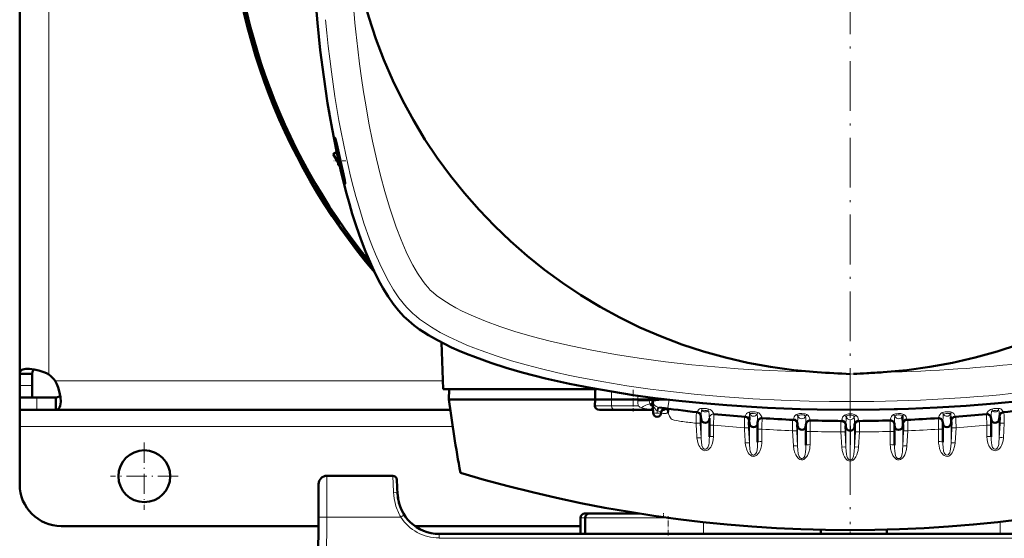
# Model space of a CAD drawing. Extents: x -2073 to 2460, y -1789 to 708.
# Tile 23 of 93: x -553 to -316, y -1453 to -1328. Entities that reach past the tile are written whole.
import ezdxf

# ---------------------------------------------------------------- set-up
doc = ezdxf.new("R2010")
doc.units = 0
doc.linetypes.add('DASHDOT', pattern=[18.5, 12, -3, 0.5, -3])

msp = doc.modelspace()

# ---------------------------------------------------------------- linework, layer by layer
at = {"color": 7, "linetype": 'DASHDOT', "lineweight": 18}
msp.add_line((-353.44, -1134.46), (-353.44, -1449.55), dxfattribs=at)
at = {"color": 7, "lineweight": 50}
for p, q in [((-553.43, -1413.33), (-553.43, -1292)), ((-477.92, -1360.41), (-477.11, -1359.89)), ((-477.1, -1359.93), (-477.92, -1360.41)), ((-476.77, -1362.39), (-477.92, -1360.41)), ((-476.77, -1363), (-476.77, -1361.43)), ((-476.42, -1363.02), (-476.77, -1363)), ((-451.84, -1405.76), (-451.44, -1417.01)), ((-553.43, -1413.33), (-550.43, -1413.33)), ((-553.43, -1416.14), (-553.43, -1413.33)), ((-550.43, -1416.14), (-550.43, -1413.33)), ((-553.43, -1419), (-553.43, -1416.14)), ((-550.43, -1419), (-550.43, -1416.14)), ((-414.42, -1417.01), (-451.44, -1417.01)), ((-450.09, -1419.5), (-450.03, -1417.01)), ((-414.87, -1419.5), (-414.83, -1417.01)), ((-553.43, -1419), (-550.43, -1419)), ((-549.32, -1419), (-553.43, -1419)), ((-553.43, -1422), (-553.43, -1419)), ((-544.76, -1419), (-549.32, -1419)), ((-544.76, -1422), (-544.76, -1419)), ((-414.87, -1419.5), (-450.09, -1419.5)), ((-414.87, -1419.5), (-414.93, -1421.03)), ((-410.94, -1419.5), (-414.87, -1419.5)), ((-404.61, -1419.5), (-410.94, -1419.5)), ((-401.03, -1419.07), (-401.04, -1419.5)), ((-401.04, -1419.5), (-400.2, -1419.5)), ((-401.03, -1419.93), (-401.04, -1419.5)), ((-400.93, -1422.69), (-401.03, -1419.93)), ((-401.03, -1419.94), (-401.02, -1420)), ((-400.2, -1419.5), (-397.57, -1419.5)), ((-553.43, -1422), (-553.43, -1426)), ((-549.32, -1422), (-553.43, -1422)), ((-544.76, -1422), (-549.32, -1422)), ((-449.76, -1422), (-544.76, -1422)), ((-413.84, -1422), (-410.04, -1422)), ((-401.45, -1422), (-410.04, -1422)), ((-401.45, -1422), (-400.96, -1422)), ((-398.93, -1422.69), (-398.93, -1422.6)), ((-398.71, -1422), (-398.16, -1422)), ((-397.7, -1421.95), (-397.23, -1421.88)), ((-389.35, -1424.2), (-389.4, -1423.52)), ((-387.35, -1424.03), (-387.35, -1424.13)), ((-387.35, -1424.13), (-387.35, -1428.54)), ((-377.73, -1425.24), (-377.77, -1424.64)), ((-329.16, -1425.24), (-329.12, -1424.64)), ((-319.53, -1424.03), (-319.53, -1424.13)), ((-319.53, -1424.13), (-319.53, -1428.54)), ((-317.54, -1424.2), (-317.49, -1423.52)), ((-553.43, -1426), (-553.43, -1440)), ((-375.73, -1424.99), (-375.73, -1425.17)), ((-375.73, -1425.17), (-375.73, -1429.77)), ((-366.1, -1425.87), (-366.14, -1425.34)), ((-364.1, -1425.49), (-364.1, -1425.8)), ((-364.1, -1425.8), (-364.1, -1430.51)), ((-354.48, -1426.07), (-354.51, -1425.63)), ((-352.41, -1426.07), (-352.38, -1425.63)), ((-342.78, -1425.49), (-342.78, -1425.8)), ((-342.78, -1425.8), (-342.78, -1430.51)), ((-340.79, -1425.87), (-340.75, -1425.34)), ((-331.16, -1424.99), (-331.16, -1425.17)), ((-331.16, -1425.17), (-331.16, -1429.77)), ((-463.6, -1437.89), (-479.46, -1437.89)), ((-462.42, -1442.42), (-462.6, -1438.84)), ((-481.46, -1439.88), (-481.51, -1447.84)), ((-481.93, -1529.89), (-481.51, -1447.84)), ((-418.39, -1451.89), (-418.39, -1448)), ((-415.61, -1447), (-417.39, -1447)), ((-417.24, -1451.89), (-417.24, -1448)), ((-404.28, -1447), (-416.24, -1447)), ((-481.52, -1450), (-543.43, -1450)), ((-418.39, -1450), (-458.28, -1450)), ((-360.48, -1451.89), (-360.48, -1450.93)), ((-344.59, -1451.89), (-344.59, -1450.88)), ((-254.45, -1451.89), (-452.43, -1451.89))]:
    msp.add_line(p, q, dxfattribs=at)
at = {"color": 7, "lineweight": 18}
for p, q in [((-546.43, -1413.47), (-546.43, -1292)), ((-475.14, -1367.22), (-475.14, -1366.73)), ((-451.51, -1415), (-544.9, -1415)), ((-352.65, -1413.34), (-353.44, -1413.37)), ((-553.43, -1416.14), (-550.43, -1416.14)), ((-410.9, -1417.62), (-410.94, -1419.5)), ((-549.32, -1422), (-549.32, -1419)), ((-410.9, -1421.03), (-410.94, -1419.5)), ((-404.61, -1419.5), (-404.59, -1418.59)), ((-404.6, -1419.85), (-404.61, -1419.5)), ((-404.6, -1419.96), (-404.6, -1419.85)), ((-353.5, -1420.01), (-353.38, -1420.01)), ((-414.93, -1421.03), (-410.9, -1421.03)), ((-404.49, -1421.03), (-410.9, -1421.03)), ((-401.56, -1420.57), (-401.61, -1420.57)), ((-401.56, -1420.57), (-401.45, -1420.52)), ((-400.99, -1421.86), (-401.46, -1421.84)), ((-400.96, -1421.84), (-400.99, -1421.86)), ((-400.96, -1421.86), (-400.99, -1421.86)), ((-399.93, -1422.77), (-399.95, -1422.2)), ((-399.91, -1422.21), (-399.95, -1422.2)), ((-399.93, -1422.77), (-399.91, -1422.21)), ((-399.66, -1421.36), (-399.69, -1421.36)), ((-397.7, -1421.95), (-398.63, -1421.93)), ((-394.16, -1424.78), (-393.77, -1424.83)), ((-389.56, -1423.5), (-389.4, -1423.52)), ((-389.4, -1423.52), (-389.38, -1423.52)), ((-389.35, -1424.2), (-389.35, -1423.36)), ((-389.35, -1424.2), (-389.35, -1428.76)), ((-387.35, -1424.03), (-387.35, -1424)), ((-377.93, -1424.63), (-377.77, -1424.64)), ((-377.77, -1424.64), (-377.76, -1424.64)), ((-377.73, -1425.24), (-377.73, -1424.4)), ((-374.66, -1424), (-374.66, -1424.01)), ((-363.08, -1424.51), (-363.07, -1424.56)), ((-343.81, -1424.51), (-343.81, -1424.56)), ((-332.22, -1424), (-332.22, -1424.01)), ((-329.16, -1425.24), (-329.16, -1424.4)), ((-329.12, -1424.64), (-329.13, -1424.64)), ((-328.96, -1424.63), (-329.12, -1424.64)), ((-319.53, -1424.03), (-319.53, -1424)), ((-317.54, -1424.2), (-317.54, -1423.36)), ((-317.54, -1424.2), (-317.54, -1428.76)), ((-317.49, -1423.52), (-317.5, -1423.52)), ((-317.33, -1423.5), (-317.49, -1423.52)), ((-449.18, -1426), (-553.43, -1426)), ((-389.56, -1425.27), (-389.35, -1428.76)), ((-386.35, -1425.67), (-386.35, -1428.42)), ((-377.94, -1426.39), (-377.73, -1430.01)), ((-377.73, -1425.24), (-377.73, -1430.01)), ((-374.73, -1426.64), (-374.73, -1429.65)), ((-367.31, -1427.04), (-367.09, -1430.71)), ((-366.32, -1427.1), (-366.1, -1430.76)), ((-366.31, -1425.34), (-366.14, -1425.34)), ((-366.14, -1425.34), (-366.13, -1425.35)), ((-366.1, -1425.87), (-366.1, -1425.05)), ((-366.1, -1425.87), (-366.1, -1430.76)), ((-363.1, -1427.2), (-363.1, -1430.39)), ((-355.68, -1427.33), (-355.47, -1430.96)), ((-354.68, -1425.63), (-354.52, -1425.63)), ((-354.51, -1425.63), (-354.5, -1425.63)), ((-354.48, -1426.07), (-354.48, -1425.31)), ((-354.48, -1426.07), (-354.48, -1431.01)), ((-353.47, -1434.06), (-353.47, -1427.01)), ((-353.42, -1434.06), (-353.41, -1427.01)), ((-352.41, -1426.07), (-352.41, -1425.31)), ((-352.41, -1426.07), (-352.41, -1431.01)), ((-352.37, -1425.63), (-352.38, -1425.63)), ((-352.38, -1425.63), (-352.38, -1425.63)), ((-352.21, -1425.63), (-352.37, -1425.63)), ((-351.2, -1427.33), (-351.42, -1430.96)), ((-343.78, -1430.39), (-343.78, -1427.2)), ((-340.79, -1425.87), (-340.79, -1425.05)), ((-340.79, -1425.87), (-340.79, -1430.76)), ((-340.57, -1427.1), (-340.79, -1430.76)), ((-340.58, -1425.34), (-340.75, -1425.34)), ((-340.75, -1425.34), (-340.75, -1425.35)), ((-339.58, -1427.04), (-339.79, -1430.71)), ((-332.16, -1429.65), (-332.16, -1426.64)), ((-329.16, -1425.24), (-329.16, -1430.01)), ((-328.95, -1426.39), (-329.16, -1430.01)), ((-327.95, -1426.34), (-328.17, -1429.96)), ((-320.53, -1428.42), (-320.53, -1425.67)), ((-317.33, -1425.27), (-317.54, -1428.76)), ((-316.33, -1425.22), (-316.54, -1428.71)), ((-390.34, -1428.76), (-390.34, -1428.71)), ((-354.69, -1427.38), (-354.48, -1431.01)), ((-352.2, -1427.38), (-352.41, -1431.01)), ((-316.55, -1428.76), (-316.54, -1428.71)), ((-353.47, -1434.06), (-353.42, -1434.06)), ((-479.46, -1437.89), (-479.51, -1447.84)), ((-463.6, -1437.89), (-463.41, -1441.86)), ((-479.51, -1447.84), (-479.93, -1529.89)), ((-461.68, -1447.84), (-479.51, -1447.84)), ((-461.09, -1447.46), (-461.68, -1447.84)), ((-460.84, -1447.3), (-461.09, -1447.46)), ((-418.39, -1448), (-417.24, -1448)), ((-417.24, -1448), (-397.5, -1448)), ((-388.79, -1451.89), (-388.79, -1449.08)), ((-317.31, -1451.89), (-317.31, -1448.99)), ((-452.43, -1452.89), (-452.43, -1451.89)), ((-254.45, -1452.89), (-452.43, -1452.89))]:
    msp.add_line(p, q, dxfattribs=at)
at = {"color": 7, "linetype": 'DASHDOT', "lineweight": 18, "ltscale": 0.071329}
msp.add_line((-474.9, -1362), (-477.75, -1362), dxfattribs=at)
at = {"color": 7, "linetype": 'DASHDOT', "lineweight": 18, "ltscale": 0.131494}
msp.add_line((-405.74, -1417.18), (-405.74, -1422.44), dxfattribs=at)
at = {"color": 7, "linetype": 'DASHDOT', "lineweight": 18, "ltscale": 0.40625}
for p, q in [((-523.43, -1429.88), (-523.43, -1446.13)), ((-515.31, -1438), (-531.56, -1438))]:
    msp.add_line(p, q, dxfattribs=at)
at = {"color": 7, "linetype": 'DASHDOT', "lineweight": 18, "ltscale": 0.030017}
msp.add_line((-398.39, -1446.9), (-398.39, -1448.1), dxfattribs=at)
at = {"color": 7, "linetype": 'DASHDOT', "lineweight": 18, "ltscale": 0.116635}
msp.add_line((-397.24, -1452.28), (-397.24, -1447.62), dxfattribs=at)
at = {"color": 7, "linetype": 'DASHDOT', "lineweight": 18, "ltscale": 0.028906}
msp.add_line((-353.43, -1451.99), (-353.43, -1450.83), dxfattribs=at)
at = {"color": 7, "lineweight": 50}
for points in [[(-460.92, -1399.48), (-461.58, -1398.8), (-462.23, -1398.07), (-463.49, -1396.47), (-464.71, -1394.7), (-465.89, -1392.78), (-466.64, -1391.46), (-467.36, -1390.09), (-468.11, -1388.57), (-468.83, -1387), (-470.18, -1383.81), (-471.29, -1380.9), (-472.34, -1377.87), (-473.34, -1374.74), (-474.05, -1372.33), (-474.73, -1369.87), (-475.38, -1367.37), (-476, -1364.83), (-477.16, -1359.63), (-478.21, -1354.31), (-478.76, -1351.21), (-479.28, -1348.08), (-480.22, -1341.73), (-481.04, -1335.29), (-481.73, -1328.77), (-482.3, -1322.18)], [(-477.49, -1356.44), (-477.49, -1356.44), (-477.49, -1356.44), (-477.49, -1356.45), (-477.49, -1356.46), (-477.5, -1356.51), (-477.43, -1357.04), (-477.15, -1358.73), (-476.47, -1362)], [(-476.18, -1362), (-476.9, -1358.74), (-477.3, -1357.05), (-477.45, -1356.51), (-477.48, -1356.45), (-477.48, -1356.44), (-477.49, -1356.44)], [(-476.47, -1362), (-475.7, -1365.23), (-475.37, -1366.44), (-475.14, -1367.22)], [(-475.14, -1366.73), (-475.47, -1365.21), (-476.18, -1362)], [(-475.03, -1367.47), (-475.03, -1367.47), (-475.02, -1367.47), (-475.02, -1367.44), (-475.05, -1367.21), (-475.14, -1366.73)], [(-475.14, -1367.22), (-475.05, -1367.45), (-475.04, -1367.47), (-475.03, -1367.47), (-475.03, -1367.47), (-475.03, -1367.47)], [(-445.82, -1408.51), (-447.61, -1407.76), (-449.43, -1406.94), (-451.13, -1406.12), (-452.84, -1405.23), (-455.01, -1403.99), (-456.08, -1403.32), (-457.12, -1402.62), (-458.46, -1401.64), (-459.73, -1400.59), (-460.92, -1399.48)], [(-421.01, -1415.73), (-423.91, -1415.1), (-426.82, -1414.43), (-429.65, -1413.73), (-432.47, -1412.97), (-436.27, -1411.87), (-440.02, -1410.66), (-443.7, -1409.34), (-445.82, -1408.51)], [(-551.48, -1412.13), (-551.95, -1412.15), (-552.38, -1412.21), (-552.65, -1412.28), (-552.88, -1412.38), (-553.11, -1412.53), (-553.27, -1412.72), (-553.4, -1413), (-553.43, -1413.33)], [(-546.43, -1413.47), (-547.01, -1413.19), (-547.6, -1412.94), (-548.79, -1412.54), (-549.97, -1412.27), (-551.07, -1412.14), (-551.48, -1412.13)], [(-549.96, -1412.27), (-550.23, -1412.51), (-550.39, -1412.87), (-550.43, -1413.33)], [(-543.56, -1420.05), (-543.63, -1418.98), (-543.85, -1417.81), (-544.21, -1416.6), (-544.52, -1415.79), (-544.9, -1415)], [(-353.44, -1422), (-361.43, -1421.93), (-365.44, -1421.83), (-369.44, -1421.69), (-373.36, -1421.51), (-377.25, -1421.3), (-383.12, -1420.9), (-388.94, -1420.41), (-394.7, -1419.83), (-400.4, -1419.16), (-405.68, -1418.43), (-410.88, -1417.62), (-416, -1416.73), (-421.01, -1415.73)], [(-285.87, -1415.73), (-288.98, -1416.36), (-292.12, -1416.95), (-295.36, -1417.52), (-298.63, -1418.05), (-305.21, -1418.99), (-311.9, -1419.8), (-318.69, -1420.48), (-325.55, -1421.03), (-332.47, -1421.46), (-339.43, -1421.76), (-346.42, -1421.94), (-353.44, -1422)], [(-544.76, -1419), (-544.3, -1418.96), (-543.94, -1418.8), (-543.7, -1418.53)], [(-544.76, -1422), (-544.37, -1421.95), (-544.06, -1421.77), (-543.83, -1421.47), (-543.66, -1421.05), (-543.58, -1420.58), (-543.56, -1420.05)], [(-401.04, -1419.5), (-401.05, -1419.5), (-401.47, -1419.5), (-404.61, -1419.5)], [(-397.23, -1421.88), (-397.24, -1421.99), (-397.27, -1422.25), (-397.33, -1422.75)], [(-396.7, -1421.79), (-396.74, -1421.79), (-397.1, -1421.84), (-397.23, -1421.88)], [(-340.79, -1425.05), (-340.82, -1423.97), (-340.83, -1423.63), (-340.84, -1423.5)]]:
    msp.add_lwpolyline(points, dxfattribs=at)
at = {"color": 7, "lineweight": 18}
for points in [[(-472, -1335.12), (-471.57, -1338.63), (-471.09, -1342.11), (-470.61, -1345.33), (-470.1, -1348.54), (-469.32, -1352.92), (-468.47, -1357.25), (-467.54, -1361.51), (-466.58, -1365.49), (-465.54, -1369.38), (-464.41, -1373.16), (-463.62, -1375.6), (-462.79, -1377.97), (-461.6, -1381.05), (-460.34, -1383.96), (-459.56, -1385.59), (-458.75, -1387.14), (-457.62, -1389.1), (-456.47, -1390.83), (-455.78, -1391.75), (-455.11, -1392.55), (-454.56, -1393.13)], [(-471.79, -1372.96), (-470.53, -1376.99), (-469.19, -1380.84), (-468.48, -1382.69), (-467.75, -1384.49), (-466.74, -1386.79), (-465.69, -1388.97), (-464.6, -1391.02), (-463.38, -1393.09), (-462.12, -1394.97), (-461.45, -1395.86), (-460.77, -1396.7), (-460.14, -1397.41), (-459.51, -1398.07)], [(-454.56, -1393.13), (-453.89, -1393.76), (-453.08, -1394.43), (-451.55, -1395.53), (-449.77, -1396.64), (-448.37, -1397.43), (-446.87, -1398.19), (-444.15, -1399.45), (-441.25, -1400.65), (-437.81, -1401.91), (-434.23, -1403.09), (-430.02, -1404.32), (-425.68, -1405.45), (-420.72, -1406.6), (-415.66, -1407.64), (-409.99, -1408.65), (-404.24, -1409.55), (-397.94, -1410.4), (-391.59, -1411.12), (-387.92, -1411.47), (-384.23, -1411.79), (-380.4, -1412.08), (-376.56, -1412.33), (-368.99, -1412.71), (-361.39, -1412.93)], [(-459.51, -1398.07), (-458.78, -1398.77), (-457.99, -1399.45), (-457.13, -1400.14), (-456.21, -1400.82), (-454.26, -1402.11), (-452.15, -1403.34), (-450.11, -1404.4), (-447.98, -1405.41), (-445.76, -1406.38), (-444.05, -1407.07), (-442.3, -1407.74), (-438.7, -1409), (-434.99, -1410.17), (-431.44, -1411.19), (-427.81, -1412.13), (-424.13, -1413.01), (-421.33, -1413.63), (-418.51, -1414.21), (-412.79, -1415.28), (-407.25, -1416.18), (-401.65, -1416.98), (-396.01, -1417.67), (-390.32, -1418.27), (-383.61, -1418.86), (-376.87, -1419.32), (-370.1, -1419.66), (-363.31, -1419.89), (-358.41, -1419.98), (-353.5, -1420.01)], [(-401.61, -1420.57), (-401.69, -1420.45), (-401.79, -1420.15), (-401.83, -1419.79)], [(-401.03, -1419.83), (-401.03, -1419.83), (-401.03, -1419.82), (-401.04, -1419.82), (-401.05, -1419.82), (-401.15, -1419.8), (-401.83, -1419.79)], [(-401.03, -1419.96), (-401.06, -1420.15), (-401.18, -1420.32), (-401.45, -1420.52)], [(-401.03, -1419.93), (-401.03, -1419.94), (-401.02, -1419.94), (-401.01, -1419.94), (-400.98, -1419.94), (-400.63, -1419.9), (-400.23, -1419.83)], [(-400.23, -1419.83), (-398.78, -1419.66), (-397.94, -1419.58), (-397.24, -1419.54)], [(-397.06, -1419.56), (-397.26, -1420.96), (-397.35, -1421.5), (-397.39, -1421.68), (-397.39, -1421.7), (-397.4, -1421.7)], [(-403.7, -1421.5), (-404.11, -1421.33), (-404.27, -1421.23), (-404.49, -1421.03)], [(-401.61, -1420.57), (-401.92, -1420.61), (-402.23, -1420.68), (-402.65, -1420.84), (-403.28, -1421.19), (-403.7, -1421.5)], [(-401.46, -1421.84), (-402.43, -1421.76), (-402.95, -1421.68), (-403.45, -1421.57), (-403.7, -1421.5)], [(-401, -1421.13), (-401.35, -1421.03), (-401.48, -1420.96), (-401.57, -1420.87), (-401.61, -1420.76), (-401.6, -1420.67), (-401.56, -1420.57)], [(-400.99, -1421.16), (-401.06, -1420.97), (-401.19, -1420.8), (-401.35, -1420.66), (-401.56, -1420.57)], [(-400.98, -1421.21), (-401.02, -1421), (-401.12, -1420.81), (-401.26, -1420.65), (-401.45, -1420.52)], [(-399.95, -1422.2), (-400.17, -1422.05), (-400.36, -1421.86), (-400.66, -1421.44), (-400.81, -1421.12), (-400.92, -1420.77)], [(-399.69, -1421.36), (-400.13, -1421.2), (-400.5, -1420.98), (-400.74, -1420.74), (-400.91, -1420.47)], [(-399.95, -1422.2), (-399.73, -1421.46), (-399.7, -1421.37), (-399.69, -1421.36)], [(-399.91, -1422.21), (-399.7, -1421.46), (-399.67, -1421.38), (-399.66, -1421.36)], [(-399.73, -1422.28), (-399.59, -1421.7), (-399.49, -1421.49), (-399.45, -1421.44), (-399.43, -1421.42), (-399.4, -1421.42)], [(-399.73, -1422.28), (-399.19, -1422.45), (-399.01, -1422.53), (-398.95, -1422.56), (-398.94, -1422.58), (-398.93, -1422.59), (-398.93, -1422.6)], [(-390.44, -1422.58), (-390.44, -1422.58), (-390.44, -1422.58), (-390.44, -1422.58), (-390.45, -1422.6), (-390.48, -1422.76), (-390.52, -1423.4), (-390.55, -1425.22)], [(-390.24, -1422.48), (-390.26, -1422.58), (-390.26, -1422.59), (-390.27, -1422.59), (-390.27, -1422.6), (-390.27, -1422.6)], [(-390.24, -1422.48), (-390.15, -1422.23), (-389.98, -1422), (-389.72, -1421.79), (-389.47, -1421.69), (-389.22, -1421.65)], [(-389.35, -1423.36), (-389.39, -1423.16), (-389.47, -1422.98), (-389.59, -1422.82), (-389.74, -1422.68), (-389.92, -1422.57), (-390.24, -1422.48)], [(-389.35, -1423.36), (-389.32, -1422.8), (-389.29, -1422.31), (-389.25, -1422.18), (-389.22, -1422.15), (-389.2, -1422.13), (-389.13, -1422.13)], [(-389.22, -1421.65), (-388.57, -1421.66), (-388.06, -1421.71), (-387.56, -1421.8)], [(-389.13, -1422.13), (-388.83, -1422.1), (-388.45, -1422.12), (-388.05, -1422.17), (-387.71, -1422.26)], [(-388.83, -1420.42), (-382.19, -1421.03), (-377.8, -1421.35), (-373.47, -1421.62), (-369.12, -1421.82), (-364.82, -1421.97), (-360.5, -1422.06), (-356.27, -1422.08), (-353.44, -1422.07)], [(-387.71, -1422.26), (-387.59, -1422.3), (-387.51, -1422.4), (-387.46, -1422.61)], [(-387.56, -1421.8), (-387.2, -1421.92), (-386.88, -1422.14), (-386.69, -1422.33), (-386.54, -1422.53), (-386.29, -1422.96), (-386.26, -1423.02), (-386.25, -1423.03), (-386.25, -1423.03)], [(-378.65, -1423.54), (-378.62, -1423.38), (-378.54, -1423.18), (-378.38, -1422.92), (-378.15, -1422.7), (-377.83, -1422.55)], [(-377.83, -1422.55), (-377.57, -1422.49), (-377, -1422.47), (-376.29, -1422.52), (-375.97, -1422.58), (-375.67, -1422.66)], [(-318.06, -1420.42), (-324.69, -1421.03), (-329.09, -1421.35), (-333.41, -1421.62), (-337.76, -1421.82), (-342.07, -1421.97), (-346.39, -1422.06), (-350.62, -1422.08), (-353.44, -1422.07)], [(-329.05, -1422.55), (-329.32, -1422.49), (-329.89, -1422.47), (-330.59, -1422.52), (-330.91, -1422.58), (-331.21, -1422.66)], [(-328.23, -1423.54), (-328.27, -1423.38), (-328.34, -1423.18), (-328.51, -1422.92), (-328.74, -1422.7), (-329.05, -1422.55)], [(-319.32, -1421.8), (-319.69, -1421.92), (-320.01, -1422.14), (-320.2, -1422.33), (-320.35, -1422.53), (-320.6, -1422.96), (-320.63, -1423.02), (-320.63, -1423.03), (-320.63, -1423.03)], [(-319.17, -1422.26), (-319.3, -1422.3), (-319.38, -1422.4), (-319.43, -1422.61)], [(-317.67, -1421.65), (-318.31, -1421.66), (-318.83, -1421.71), (-319.32, -1421.8)], [(-317.76, -1422.13), (-318.06, -1422.1), (-318.43, -1422.12), (-318.83, -1422.17), (-319.17, -1422.26)], [(-317.54, -1423.36), (-317.56, -1422.8), (-317.6, -1422.31), (-317.63, -1422.18), (-317.66, -1422.15), (-317.69, -1422.13), (-317.76, -1422.13)], [(-316.64, -1422.48), (-316.73, -1422.23), (-316.91, -1422), (-317.17, -1421.79), (-317.41, -1421.69), (-317.67, -1421.65)], [(-317.54, -1423.36), (-317.5, -1423.16), (-317.42, -1422.98), (-317.3, -1422.82), (-317.15, -1422.68), (-316.97, -1422.57), (-316.64, -1422.48)], [(-316.64, -1422.48), (-316.63, -1422.58), (-316.62, -1422.59), (-316.62, -1422.59), (-316.62, -1422.6), (-316.62, -1422.6)], [(-316.45, -1422.58), (-316.45, -1422.58), (-316.45, -1422.58), (-316.44, -1422.58), (-316.44, -1422.6), (-316.41, -1422.76), (-316.37, -1423.4), (-316.33, -1425.22)], [(-397.33, -1422.75), (-397.17, -1422.99), (-396.93, -1423.53), (-396.73, -1423.92), (-396.55, -1424.15), (-396.28, -1424.31), (-395.81, -1424.47), (-395.26, -1424.6), (-394.16, -1424.78)], [(-389.56, -1423.5), (-389.56, -1423.5), (-389.56, -1423.5), (-389.57, -1423.51), (-389.57, -1423.54), (-389.6, -1423.84), (-389.56, -1425.27)], [(-389.35, -1423.36), (-389.37, -1423.5), (-389.38, -1423.51), (-389.38, -1423.52), (-389.38, -1423.52), (-389.38, -1423.52)], [(-386.25, -1423.03), (-386.25, -1423.04), (-386.27, -1423.31), (-386.35, -1425.67)], [(-378.85, -1423.7), (-378.85, -1423.7), (-378.85, -1423.71), (-378.86, -1423.71), (-378.86, -1423.73), (-378.89, -1423.92), (-378.92, -1424.58), (-378.93, -1426.34)], [(-378.65, -1423.54), (-378.67, -1423.69), (-378.67, -1423.71), (-378.68, -1423.71), (-378.68, -1423.72), (-378.68, -1423.72)], [(-377.73, -1424.4), (-377.77, -1424.21), (-377.85, -1424.03), (-377.98, -1423.86), (-378.13, -1423.73), (-378.32, -1423.62), (-378.65, -1423.54)], [(-377.93, -1424.63), (-377.94, -1424.63), (-377.94, -1424.63), (-377.94, -1424.64), (-377.95, -1424.67), (-377.98, -1425.03), (-377.94, -1426.39)], [(-377.73, -1424.4), (-377.75, -1424.61), (-377.76, -1424.64), (-377.76, -1424.64), (-377.76, -1424.64)], [(-377.7, -1423.61), (-377.68, -1423.29), (-377.66, -1423.07), (-377.64, -1423), (-377.63, -1422.98)], [(-377.63, -1422.98), (-377.52, -1422.92), (-377.19, -1422.85), (-376.87, -1422.85)], [(-376.56, -1422.87), (-376.19, -1422.94), (-375.92, -1423.05), (-375.89, -1423.08)], [(-375.89, -1423.08), (-375.85, -1423.12), (-375.83, -1423.16), (-375.81, -1423.27), (-375.79, -1423.49)], [(-375.79, -1423.49), (-375.73, -1424.74), (-375.73, -1424.99)], [(-375.67, -1422.66), (-375.45, -1422.76), (-375.25, -1422.92), (-375.03, -1423.17), (-374.87, -1423.43), (-374.76, -1423.68), (-374.66, -1424)], [(-367.26, -1424.41), (-367.26, -1424.41), (-367.26, -1424.41), (-367.27, -1424.42), (-367.27, -1424.43), (-367.3, -1424.62), (-367.32, -1425.28), (-367.31, -1427.04)], [(-367.06, -1424.2), (-367.08, -1424.39), (-367.09, -1424.41), (-367.09, -1424.41), (-367.09, -1424.42)], [(-367.06, -1424.2), (-367.02, -1423.98), (-366.92, -1423.7), (-366.75, -1423.43), (-366.51, -1423.19), (-366.35, -1423.09)], [(-366.1, -1425.05), (-366.14, -1424.85), (-366.23, -1424.67), (-366.36, -1424.5), (-366.52, -1424.37), (-366.71, -1424.27), (-367.06, -1424.2)], [(-363.88, -1423.14), (-364.32, -1422.99), (-364.71, -1422.93), (-365.1, -1422.9), (-365.65, -1422.92), (-366.14, -1423.01), (-366.35, -1423.09)], [(-366.1, -1425.05), (-366.07, -1423.97), (-366.06, -1423.63), (-366.04, -1423.5)], [(-364.53, -1423.31), (-364.89, -1423.24), (-365.3, -1423.23), (-365.59, -1423.26), (-365.81, -1423.31), (-365.96, -1423.39), (-366.04, -1423.5)], [(-364.18, -1423.54), (-364.25, -1423.45), (-364.48, -1423.33), (-364.53, -1423.31)], [(-364.1, -1425.49), (-364.15, -1423.97), (-364.17, -1423.59), (-364.18, -1423.54)], [(-364.1, -1425.49), (-364.07, -1425.26), (-363.99, -1425.04), (-363.85, -1424.84), (-363.67, -1424.68), (-363.46, -1424.57), (-363.08, -1424.51)], [(-363.08, -1424.51), (-363.14, -1424.14), (-363.23, -1423.9), (-363.37, -1423.64), (-363.58, -1423.36), (-363.88, -1423.14)], [(-355.67, -1424.7), (-355.67, -1424.7), (-355.67, -1424.7), (-355.67, -1424.7), (-355.68, -1424.72), (-355.7, -1424.91), (-355.71, -1426.31), (-355.68, -1427.33)], [(-355.47, -1424.46), (-355.49, -1424.67), (-355.49, -1424.69), (-355.49, -1424.7), (-355.5, -1424.7)], [(-355.47, -1424.46), (-355.37, -1424.05), (-355.26, -1423.79), (-355.14, -1423.6), (-354.98, -1423.42), (-354.79, -1423.27)], [(-354.48, -1425.31), (-354.55, -1425.04), (-354.7, -1424.81), (-354.91, -1424.62), (-355.18, -1424.5), (-355.47, -1424.46)], [(-354.79, -1423.27), (-354.43, -1423.11), (-353.88, -1423), (-353.44, -1422.98)], [(-354.48, -1425.31), (-354.45, -1424.3), (-354.44, -1423.78), (-354.43, -1423.67)], [(-354.43, -1423.67), (-354.34, -1423.51), (-354.27, -1423.45), (-354.08, -1423.37), (-353.77, -1423.31), (-353.44, -1423.29)], [(-353.47, -1427.01), (-353.46, -1424.64), (-353.44, -1424.37)], [(-352.09, -1423.27), (-352.46, -1423.11), (-353.01, -1423), (-353.44, -1422.98)], [(-352.45, -1423.67), (-352.54, -1423.51), (-352.62, -1423.45), (-352.8, -1423.37), (-353.11, -1423.31), (-353.44, -1423.29)], [(-353.41, -1427.01), (-353.43, -1424.64), (-353.44, -1424.37)], [(-352.41, -1425.31), (-352.44, -1424.3), (-352.45, -1423.78), (-352.45, -1423.67)], [(-352.41, -1425.31), (-352.34, -1425.04), (-352.19, -1424.81), (-351.97, -1424.62), (-351.71, -1424.5), (-351.42, -1424.46)], [(-351.42, -1424.46), (-351.51, -1424.05), (-351.63, -1423.79), (-351.75, -1423.6), (-351.9, -1423.42), (-352.09, -1423.27)], [(-351.42, -1424.46), (-351.4, -1424.67), (-351.39, -1424.69), (-351.39, -1424.7), (-351.39, -1424.7)], [(-351.22, -1424.7), (-351.22, -1424.7), (-351.22, -1424.7), (-351.21, -1424.7), (-351.21, -1424.72), (-351.19, -1424.91), (-351.18, -1426.31), (-351.2, -1427.33)], [(-343.81, -1424.51), (-343.74, -1424.14), (-343.66, -1423.9), (-343.52, -1423.64), (-343.31, -1423.36), (-343, -1423.14)], [(-342.78, -1425.49), (-342.81, -1425.26), (-342.9, -1425.04), (-343.03, -1424.84), (-343.21, -1424.68), (-343.42, -1424.57), (-343.81, -1424.51)], [(-343, -1423.14), (-342.56, -1422.99), (-342.18, -1422.93), (-341.78, -1422.9), (-341.23, -1422.92), (-340.75, -1423.01), (-340.54, -1423.09)], [(-342.76, -1424.62), (-342.74, -1423.92), (-342.73, -1423.64), (-342.71, -1423.54)], [(-342.71, -1423.54), (-342.64, -1423.45), (-342.41, -1423.33), (-342.35, -1423.31)], [(-342.35, -1423.31), (-341.99, -1423.24), (-341.58, -1423.23), (-341.3, -1423.26), (-341.07, -1423.31), (-340.93, -1423.39), (-340.84, -1423.5)], [(-340.79, -1425.05), (-340.74, -1424.85), (-340.66, -1424.67), (-340.53, -1424.5), (-340.36, -1424.37), (-340.17, -1424.27), (-339.82, -1424.2)], [(-339.82, -1424.2), (-339.87, -1423.98), (-339.97, -1423.7), (-340.14, -1423.43), (-340.38, -1423.19), (-340.54, -1423.09)], [(-339.82, -1424.2), (-339.81, -1424.39), (-339.8, -1424.41), (-339.8, -1424.41), (-339.8, -1424.42)], [(-339.63, -1424.41), (-339.63, -1424.41), (-339.62, -1424.41), (-339.62, -1424.42), (-339.61, -1424.43), (-339.59, -1424.62), (-339.57, -1425.28), (-339.58, -1427.04)], [(-331.21, -1422.66), (-331.44, -1422.76), (-331.64, -1422.92), (-331.86, -1423.17), (-332.02, -1423.43), (-332.13, -1423.68), (-332.22, -1424)], [(-331.09, -1423.49), (-331.15, -1424.74), (-331.16, -1424.99)], [(-331, -1423.08), (-331.04, -1423.12), (-331.06, -1423.16), (-331.08, -1423.27), (-331.09, -1423.49)], [(-330.33, -1422.87), (-330.69, -1422.94), (-330.96, -1423.05), (-331, -1423.08)], [(-329.26, -1422.98), (-329.37, -1422.92), (-329.7, -1422.85), (-330.02, -1422.85)], [(-329.19, -1423.61), (-329.2, -1423.29), (-329.22, -1423.07), (-329.24, -1423), (-329.26, -1422.98)], [(-329.16, -1424.4), (-329.12, -1424.21), (-329.04, -1424.03), (-328.91, -1423.86), (-328.75, -1423.73), (-328.57, -1423.62), (-328.23, -1423.54)], [(-329.16, -1424.4), (-329.14, -1424.61), (-329.13, -1424.64), (-329.13, -1424.64), (-329.13, -1424.64)], [(-328.96, -1424.63), (-328.95, -1424.63), (-328.95, -1424.63), (-328.94, -1424.64), (-328.94, -1424.67), (-328.91, -1425.03), (-328.95, -1426.39)], [(-328.23, -1423.54), (-328.21, -1423.69), (-328.21, -1423.71), (-328.21, -1423.71), (-328.21, -1423.72), (-328.21, -1423.72)], [(-328.04, -1423.7), (-328.04, -1423.7), (-328.03, -1423.71), (-328.03, -1423.71), (-328.02, -1423.72), (-328, -1423.88), (-327.97, -1424.5), (-327.95, -1426.34)], [(-320.63, -1423.03), (-320.63, -1423.04), (-320.62, -1423.31), (-320.53, -1425.67)], [(-317.54, -1423.36), (-317.51, -1423.5), (-317.51, -1423.51), (-317.5, -1423.52), (-317.5, -1423.52), (-317.5, -1423.52)], [(-317.33, -1423.5), (-317.33, -1423.5), (-317.33, -1423.5), (-317.32, -1423.51), (-317.31, -1423.54), (-317.29, -1423.84), (-317.33, -1425.27)], [(-389.56, -1425.27), (-389.58, -1425.26), (-389.65, -1425.23), (-389.79, -1425.22), (-390.17, -1425.2), (-390.55, -1425.22)], [(-377.94, -1426.39), (-377.94, -1426.39), (-377.96, -1426.38), (-378.05, -1426.35), (-378.2, -1426.34), (-378.93, -1426.34)], [(-366.32, -1427.1), (-366.34, -1427.08), (-366.43, -1427.06), (-366.57, -1427.04), (-367.31, -1427.04)], [(-366.31, -1425.34), (-366.31, -1425.34), (-366.31, -1425.34), (-366.31, -1425.35), (-366.32, -1425.36), (-366.35, -1425.59), (-366.33, -1426.8), (-366.32, -1427.1)], [(-366.1, -1425.05), (-366.12, -1425.31), (-366.13, -1425.34), (-366.13, -1425.34), (-366.13, -1425.34), (-366.13, -1425.35)], [(-354.69, -1427.38), (-354.71, -1427.37), (-354.8, -1427.34), (-354.95, -1427.33), (-355.68, -1427.33)], [(-354.68, -1425.63), (-354.68, -1425.63), (-354.68, -1425.63), (-354.69, -1425.64), (-354.69, -1425.66), (-354.72, -1425.96), (-354.69, -1427.38)], [(-354.48, -1425.31), (-354.5, -1425.61), (-354.5, -1425.62), (-354.5, -1425.63), (-354.5, -1425.63)], [(-352.41, -1425.31), (-352.39, -1425.61), (-352.38, -1425.62), (-352.38, -1425.63), (-352.38, -1425.63)], [(-352.21, -1425.63), (-352.21, -1425.63), (-352.2, -1425.63), (-352.2, -1425.64), (-352.19, -1425.66), (-352.17, -1425.96), (-352.2, -1427.38)], [(-352.2, -1427.38), (-352.18, -1427.37), (-352.09, -1427.34), (-351.94, -1427.33), (-351.2, -1427.33)], [(-340.79, -1425.05), (-340.76, -1425.31), (-340.76, -1425.34), (-340.76, -1425.34), (-340.75, -1425.34), (-340.75, -1425.35)], [(-340.58, -1425.34), (-340.58, -1425.34), (-340.58, -1425.34), (-340.57, -1425.35), (-340.57, -1425.36), (-340.54, -1425.59), (-340.56, -1426.8), (-340.57, -1427.1)], [(-340.57, -1427.1), (-340.55, -1427.08), (-340.46, -1427.06), (-340.31, -1427.04), (-339.58, -1427.04)], [(-328.95, -1426.39), (-328.94, -1426.39), (-328.93, -1426.38), (-328.84, -1426.35), (-328.69, -1426.34), (-327.95, -1426.34)], [(-317.33, -1425.27), (-317.32, -1425.26), (-317.3, -1425.25), (-317.16, -1425.22), (-316.92, -1425.21), (-316.33, -1425.22)], [(-386.35, -1428.42), (-386.42, -1429.23), (-386.61, -1430.03), (-386.87, -1430.66), (-387.04, -1430.96), (-387.24, -1431.24), (-387.42, -1431.43), (-387.62, -1431.6), (-387.84, -1431.73), (-388.09, -1431.82), (-388.46, -1431.84), (-388.82, -1431.75), (-389.03, -1431.64), (-389.21, -1431.5), (-389.47, -1431.24), (-389.68, -1430.95), (-389.87, -1430.6), (-390.03, -1430.23), (-390.24, -1429.47), (-390.34, -1428.76)], [(-389.35, -1428.76), (-389.37, -1428.75), (-389.46, -1428.72), (-389.61, -1428.71), (-390.34, -1428.71)], [(-387.35, -1428.54), (-387.37, -1429.15), (-387.44, -1429.98), (-387.51, -1430.41), (-387.63, -1430.84), (-387.72, -1431.04), (-387.87, -1431.26), (-388.07, -1431.42), (-388.23, -1431.49), (-388.41, -1431.5), (-388.6, -1431.44), (-388.78, -1431.32), (-388.92, -1431.15), (-389.02, -1430.96), (-389.14, -1430.62), (-389.2, -1430.39), (-389.27, -1429.94), (-389.35, -1428.76)], [(-374.73, -1429.65), (-374.74, -1430.01), (-374.82, -1430.65), (-374.97, -1431.28), (-375.23, -1431.94), (-375.39, -1432.25), (-375.59, -1432.55), (-375.83, -1432.82), (-376.11, -1433.04), (-376.43, -1433.18), (-376.8, -1433.22), (-377.16, -1433.14), (-377.49, -1432.94), (-377.77, -1432.67), (-378, -1432.36), (-378.19, -1432.02), (-378.34, -1431.67), (-378.59, -1430.87), (-378.72, -1430), (-378.72, -1429.96)], [(-332.16, -1429.65), (-332.15, -1430.01), (-332.06, -1430.65), (-331.91, -1431.28), (-331.66, -1431.94), (-331.5, -1432.25), (-331.3, -1432.55), (-331.06, -1432.82), (-330.78, -1433.04), (-330.45, -1433.18), (-330.09, -1433.22), (-329.73, -1433.14), (-329.39, -1432.94), (-329.11, -1432.67), (-328.88, -1432.36), (-328.7, -1432.02), (-328.54, -1431.67), (-328.3, -1430.87), (-328.17, -1430), (-328.17, -1429.96)], [(-320.53, -1428.42), (-320.47, -1429.23), (-320.28, -1430.03), (-320.02, -1430.66), (-319.85, -1430.96), (-319.64, -1431.24), (-319.47, -1431.43), (-319.27, -1431.6), (-319.04, -1431.73), (-318.8, -1431.82), (-318.43, -1431.84), (-318.07, -1431.75), (-317.86, -1431.64), (-317.67, -1431.5), (-317.42, -1431.24), (-317.21, -1430.95), (-317.02, -1430.6), (-316.86, -1430.23), (-316.64, -1429.47), (-316.55, -1428.76)], [(-319.53, -1428.54), (-319.52, -1429.15), (-319.44, -1429.98), (-319.37, -1430.41), (-319.25, -1430.84), (-319.16, -1431.04), (-319.01, -1431.26), (-318.82, -1431.42), (-318.65, -1431.49), (-318.48, -1431.5), (-318.28, -1431.44), (-318.11, -1431.32), (-317.97, -1431.15), (-317.86, -1430.96), (-317.75, -1430.62), (-317.69, -1430.39), (-317.62, -1429.94), (-317.54, -1428.76)], [(-317.54, -1428.76), (-317.51, -1428.75), (-317.43, -1428.72), (-317.27, -1428.7), (-316.9, -1428.7), (-316.54, -1428.71)], [(-377.73, -1430.01), (-377.75, -1429.99), (-377.84, -1429.97), (-378.02, -1429.95), (-378.72, -1429.96)], [(-375.73, -1429.77), (-375.78, -1430.95), (-375.86, -1431.61), (-375.96, -1432.07), (-376.04, -1432.3), (-376.15, -1432.52), (-376.29, -1432.71), (-376.48, -1432.84), (-376.64, -1432.9), (-376.81, -1432.9), (-377.01, -1432.83), (-377.18, -1432.69), (-377.31, -1432.52), (-377.41, -1432.32), (-377.51, -1432.03), (-377.63, -1431.42), (-377.71, -1430.35), (-377.73, -1430.01)], [(-367.09, -1430.71), (-366.98, -1431.56), (-366.75, -1432.38), (-366.56, -1432.83), (-366.32, -1433.26), (-366.01, -1433.64), (-365.81, -1433.81), (-365.58, -1433.95), (-365.21, -1434.06), (-364.83, -1434.03), (-364.61, -1433.95), (-364.42, -1433.83), (-364.09, -1433.52), (-363.89, -1433.26), (-363.72, -1432.97), (-363.54, -1432.59), (-363.39, -1432.19), (-363.19, -1431.36), (-363.13, -1430.88), (-363.1, -1430.39)], [(-366.1, -1430.76), (-366.12, -1430.75), (-366.21, -1430.72), (-366.4, -1430.7), (-367.09, -1430.71)], [(-366.1, -1430.76), (-366.06, -1431.65), (-365.95, -1432.59)], [(-364.4, -1433.13), (-364.25, -1432.58), (-364.21, -1432.3), (-364.12, -1431.26), (-364.1, -1430.51)], [(-354.48, -1431.01), (-354.5, -1431), (-354.59, -1430.97), (-354.77, -1430.95), (-355.47, -1430.96)], [(-354.17, -1434.11), (-354.44, -1433.87), (-354.66, -1433.59), (-354.84, -1433.29), (-355.05, -1432.85), (-355.23, -1432.32), (-355.37, -1431.77), (-355.47, -1430.96)], [(-353.47, -1434.06), (-353.64, -1434.03), (-353.8, -1433.96), (-353.96, -1433.8), (-354.09, -1433.6), (-354.19, -1433.39), (-354.26, -1433.16), (-354.36, -1432.68), (-354.43, -1431.98), (-354.48, -1431.01)], [(-353.42, -1434.06), (-353.25, -1434.03), (-353.09, -1433.96), (-352.92, -1433.8), (-352.79, -1433.6), (-352.7, -1433.39), (-352.62, -1433.16), (-352.53, -1432.68), (-352.46, -1431.98), (-352.41, -1431.01)], [(-352.71, -1434.11), (-352.45, -1433.87), (-352.23, -1433.59), (-352.05, -1433.29), (-351.84, -1432.85), (-351.65, -1432.32), (-351.52, -1431.77), (-351.42, -1430.96)], [(-352.41, -1431.01), (-352.39, -1431), (-352.3, -1430.97), (-352.11, -1430.95), (-351.42, -1430.96)], [(-339.79, -1430.71), (-339.91, -1431.56), (-340.14, -1432.38), (-340.32, -1432.83), (-340.56, -1433.26), (-340.87, -1433.64), (-341.07, -1433.81), (-341.3, -1433.95), (-341.67, -1434.06), (-342.06, -1434.03), (-342.27, -1433.95), (-342.47, -1433.83), (-342.8, -1433.52), (-343, -1433.26), (-343.17, -1432.97), (-343.35, -1432.59), (-343.5, -1432.19), (-343.7, -1431.36), (-343.76, -1430.88), (-343.78, -1430.39)], [(-340.79, -1430.76), (-340.81, -1431.45), (-340.87, -1432.15), (-340.95, -1432.63), (-341, -1432.87), (-341.12, -1433.21), (-341.2, -1433.37), (-341.36, -1433.57), (-341.52, -1433.7), (-341.71, -1433.76), (-341.87, -1433.76), (-342.03, -1433.71), (-342.21, -1433.58), (-342.36, -1433.39), (-342.53, -1433), (-342.62, -1432.63), (-342.72, -1431.9), (-342.77, -1431.2), (-342.78, -1430.51)], [(-340.79, -1430.76), (-340.77, -1430.75), (-340.73, -1430.74), (-340.51, -1430.7), (-340.28, -1430.7), (-339.79, -1430.71)], [(-331.16, -1429.77), (-331.15, -1430.07), (-331.08, -1431.2), (-331.01, -1431.72), (-330.96, -1431.97), (-330.83, -1432.35), (-330.69, -1432.59), (-330.5, -1432.79), (-330.33, -1432.88), (-330.15, -1432.91), (-329.95, -1432.86), (-329.77, -1432.75), (-329.61, -1432.56), (-329.48, -1432.33), (-329.34, -1431.87), (-329.26, -1431.44), (-329.19, -1430.74), (-329.16, -1430.01)], [(-329.16, -1430.01), (-329.14, -1429.99), (-329.05, -1429.97), (-328.9, -1429.95), (-328.17, -1429.96)], [(-365.95, -1432.59), (-365.84, -1433.02), (-365.76, -1433.23), (-365.59, -1433.51)], [(-365.59, -1433.51), (-365.42, -1433.66), (-365.21, -1433.75), (-365.07, -1433.77), (-364.93, -1433.74)], [(-364.93, -1433.74), (-364.73, -1433.62), (-364.56, -1433.44), (-364.4, -1433.13)], [(-353.44, -1434.35), (-353.75, -1434.31), (-354.04, -1434.19), (-354.17, -1434.11)], [(-353.44, -1434.35), (-353.13, -1434.31), (-352.85, -1434.19), (-352.71, -1434.11)], [(-481.51, -1447.84), (-481.5, -1447.84), (-481.48, -1447.84), (-479.51, -1447.84)]]:
    msp.add_lwpolyline(points, dxfattribs=at)
at = {"color": 7, "lineweight": 50}
msp.add_circle((-523.43, -1438), 6.25, dxfattribs=at)
for centre, radius, start, end in [((-353.43, -1292.01), 150, 139.7802, 220.231), ((-353.44, -1292), 149.8, 140.0535, 219.9465), ((-353.44, -1292), 149.27, 140.8074, 219.1926), ((-353.44, -1292), 121.19, 183.7606, 266.2397), ((-353.44, -1292), 121.19, 273.7606, 356.2397), ((-219.93, -1306.62), 262.64, 189.2932, 189.7798), ((-335.62, -1021.02), 392.76, 266.2384, 267.4001), ((-371.32, -1020.02), 393.76, 273.1811, 273.7608), ((-550.56, -1419.13), 7, 36.0817, 53.9139), ((-370.6, -1033.57), 380.19, 272.7063, 273.1862), ((-127.81, -1377.6), 325, 187.4074, 190.5583), ((-399.57, -1419.89), 1.46, 181.8338, 197.3759), ((-399.53, -1419.88), 1.5, 182, 202.9275), ((-399.52, -1419.88), 1.5, 182.0286, 197.0806), ((-399.53, -1419.88), 1.5, 182.0001, 188.8525), ((-401.18, -1421.19), 0.194, 10.8087, 47.5382), ((-401.25, -1421.22), 0.271, 2.3754, 12.7821), ((-353.44, -1102), 322.7, 261.8129, 263.4474), ((-397.93, -1422.63), 1, 82.1006, 178), ((-390.4, -1423.59), 1, 4.0001, 83.445), ((-316.49, -1423.59), 1, 96.555, 175.9999), ((-353.44, -1102), 322.7, 276.5526, 278.1871), ((-399.93, -1422.65), 1, 182, 358), ((-388.35, -1424.13), 1, 184, 0), ((-353.44, -1102), 322.7, 264.1646, 265.5148), ((-378.77, -1424.71), 1, 4, 85.5134), ((-341.53, -1425.38), 36.21, 177.1964, 178.4618), ((-374.73, -1425), 1, 86.2298, 180.0004), ((-353.44, -1102), 322.7, 266.2298, 267.5767), ((-367.13, -1425.41), 1, 4, 87.5758), ((-363.1, -1425.56), 1, 88.2899, 180), ((-353.44, -1102), 322.7, 268.2899, 269.6357), ((-355.5, -1425.7), 1, 4, 89.6352), ((-351.38, -1425.7), 1, 90.3649, 176), ((-351.38, -1425.7), 1, 99.2746, 175.9601), ((-353.44, -1102), 322.7, 270.3643, 271.7101), ((-343.78, -1425.56), 1, 0, 91.7101), ((-339.75, -1425.41), 1, 92.4242, 176), ((-353.44, -1102), 322.7, 272.4233, 273.7702), ((-332.16, -1425), 1, 359.9996, 93.7702), ((-365.36, -1425.38), 36.21, 1.5382, 2.8036), ((-328.12, -1424.71), 1, 94.4866, 176), ((-353.44, -1102), 322.7, 274.4852, 275.8354), ((-320.53, -1424.03), 1, 360, 95.8352), ((-318.53, -1424.13), 1, 180.005, 355.9948), ((-376.73, -1425.17), 1, 184, 0), ((-365.1, -1425.8), 1, 184, 0), ((-353.48, -1426.01), 1, 184, 270.3333), ((-353.44, -1432), 5, 89.6667, 90.3333), ((-353.41, -1426.01), 1, 269.6667, 356), ((-341.78, -1425.8), 1, 180, 356), ((-330.16, -1425.17), 1, 180.005, 355.9948), ((-479.46, -1439.89), 2, 90, 179.7), ((-463.6, -1438.89), 1, 3, 90), ((-353.44, -1126), 325, 253.2139, 286.7861), ((-543.43, -1440), 10, 180, 270), ((-452.43, -1441.89), 10, 183, 270), ((-452.43, -1441.89), 10, 183.9422, 198.8098), ((-452.41, -1441.89), 10.02, 194.756, 198.7969), ((-417.39, -1448), 1, 90, 180), ((-416.24, -1448), 1, 90, 180)]:
    msp.add_arc(centre, radius, start, end, dxfattribs=at)
at = {"color": 7, "lineweight": 18}
for centre, radius, start, end in [((-401.45, -1492.01), 72.22, 90.3028, 92.5033), ((-397.97, -1419.82), 6.63, 181.2041, 190.5184), ((-396.75, -1419.79), 4.28, 181.8774, 193.2451), ((-399.92, -1423.87), 2.55, 114.1203, 127.1374), ((-399.44, -1421.26), 1.06, 243.4646, 254.1664), ((-399.01, -1418.73), 2.72, 256.0934, 261.7766), ((-398.15, -1420.07), 1.94, 269.8, 283.2978), ((-390.55, -1423.57), 1, 3.9624, 83.3608), ((-390.38, -1423.59), 1, 4.0076, 83.4142), ((-394.05, -1422.86), 4.98, 8.3786, 13.9744), ((-388.35, -1421.49), 1, 219.4631, 309.8349), ((-381.68, -1423.94), 6.27, 159.9823, 164.4557), ((-380.71, -1424.19), 3.32, 21.4585, 29.7843), ((-326.17, -1424.19), 3.32, 150.2157, 158.5415), ((-325.21, -1423.94), 6.27, 15.5443, 20.0177), ((-318.53, -1421.49), 1, 230.1651, 320.5371), ((-312.83, -1422.86), 4.98, 166.0253, 171.6212), ((-316.5, -1423.59), 1, 96.5858, 175.9924), ((-316.33, -1423.57), 1, 96.6392, 176.0376), ((-398.16, -1420.24), 2.65, 252.9092, 288.3461), ((-353.44, -1101.64), 325.7, 262.8874, 263.4577), ((-398.98, -1423.87), 11.6, 3.0982, 6.2267), ((-406.77, -1424.94), 19.44, 2.7782, 5.0161), ((-386.35, -1424.03), 1, 84.2246, 178.2808), ((-378.93, -1424.7), 1, 3.9663, 85.4212), ((-378.76, -1424.71), 1, 4.019, 85.4818), ((-376.73, -1422.54), 1, 206.2838, 327.2783), ((-376.99, -1426.44), 3.6, 83.2178, 88.165), ((-372.22, -1424.68), 4, 149.6353, 156.3885), ((-374.73, -1425), 1, 86.2854, 179.8559), ((-113.82, -1431.64), 260.95, 178.3239, 178.903), ((-367.3, -1425.41), 1, 3.9722, 87.4763), ((-367.13, -1425.42), 1, 4.0265, 87.542), ((-368.46, -1424.97), 2.83, 31.3419, 41.7519), ((-365.1, -1423.16), 1, 199.8318, 337.7181), ((-361.56, -1425.16), 3.08, 138.9842, 148.2812), ((210.92, -1432.19), 574.04, 179.23873, 179.50173), ((-355.67, -1425.7), 1, 3.9799, 89.5291), ((-355.5, -1425.7), 1, 4.0326, 89.5975), ((-356.62, -1425.25), 2.7, 35.9185, 47.4715), ((-353.48, -1423.37), 1, 197.5404, 272.0033), ((-353.41, -1423.37), 1, 267.9967, 342.4596), ((-350.27, -1425.25), 2.7, 132.5286, 144.0815), ((-351.38, -1425.7), 1, 90.4025, 175.9674), ((-351.21, -1425.7), 1, 90.4709, 176.0201), ((-917.8, -1432.19), 574.04, 0.49828, 0.76128), ((-345.32, -1425.16), 3.08, 31.7241, 41.0233), ((-318.77, -1425.76), 24.01, 177.2944, 179.3694), ((-341.78, -1423.16), 1, 202.2819, 340.1682), ((-338.43, -1424.97), 2.83, 138.2481, 148.6581), ((-339.76, -1425.42), 1, 92.458, 175.9736), ((-339.58, -1425.41), 1, 92.5237, 176.0278), ((-332.16, -1425), 1, 0.1442, 93.7146), ((-593.06, -1431.64), 260.95, 1.097, 1.6761), ((-334.67, -1424.68), 4, 23.6115, 30.3648), ((-330.16, -1422.54), 1, 212.7217, 333.7162), ((-329.9, -1426.44), 3.6, 91.835, 96.7822), ((-328.13, -1424.71), 1, 94.5182, 175.981), ((-327.96, -1424.7), 1, 94.5788, 176.0337), ((-320.53, -1424.03), 1, 1.7192, 95.7754), ((-300.12, -1424.94), 19.44, 174.9839, 177.2218), ((-307.9, -1423.87), 11.6, 173.7733, 176.9018), ((-353.44, -1101.64), 325.7, 264.2007, 265.5113), ((-353.44, -1101.64), 325.7, 266.253, 267.5599), ((-353.44, -1101.64), 325.7, 268.3004, 269.6061), ((-351.1, -1434.02), 2.37, 180.966, 188.0005), ((-355.79, -1434.02), 2.37, 351.9995, 359.034), ((-449.86, -1441.22), 13.58, 182.7354, 195.3114), ((-450.43, -1441.36), 12.98, 195.3711, 209.9371), ((-452.43, -1441.88), 11, 212.7709, 269.9923)]:
    msp.add_arc(centre, radius, start, end, dxfattribs=at)
for centre, major_axis, ratio, start_param, end_param in [((-438.2, -1285.12), (-2.23, -121.11), 0.298785, 4.840661, 5.14346), ((-451.48, -1292.53), (0.14, -109.81), 0.272857, 5.040764, 5.533909), ((-360.33, -1376.76), (121.11, -2.23), 0.298785, 4.840661, 5.14346), ((-353.36, -1389.77), (110.45, 0.03), 0.27377, 4.71209, 5.12066), ((-410.04, -1421), (0, 1), 0.866025, 1.596976, 3.141593), ((-401.45, -1421), (0, -1), 0.866025, 0, 0.550999), ((-401.83, -1420.85), (0.92, 0.39), 0.583471, 5.775388, 6.281313), ((-399.93, -1422.65), (0.999, 0.035), 0.121796, 3.141593, 4.708136), ((-399.93, -1422.65), (-0.999, 0.035), 0.121796, 1.57505, 3.141593), ((-3392.33, -1603.42), (3007.14, 0), 0.992546, 0.058569, 0.05974), ((-386.35, -1425.79), (-1, 0), 0.121869, 4.712389, 6.283185), ((-3166.56, -1590.87), (2792.55, 0), 0.992546, 0.058087, 0.059394), ((-374.73, -1426.76), (-1, 0), 0.121869, 4.712389, 6.283185), ((-363.1, -1427.32), (-1, 0), 0.121869, 4.712389, 6.283185), ((-353.44, -1106.47), (323.28, 0), 0.992546, 4.719315, 4.742275), ((-343.78, -1427.32), (1, 0), 0.121869, 0.034029, 1.570796), ((-353.44, -1106.46), (323.29, 0), 0.992546, 4.755296, 4.778277), ((-332.16, -1426.76), (1, 0), 0.121869, 0.033602, 1.570796), ((-353.45, -1106.42), (323.33, 0), 0.992546, 4.791318, 4.814361), ((-320.53, -1425.79), (1, 0), 0.121869, 0.042592, 1.570796), ((-386.35, -1428.54), (-1, 0), 0.121869, 4.712389, 6.283185), ((-374.73, -1429.77), (-1, 0), 0.121869, 4.712388, 6.283185), ((-332.16, -1429.77), (1, 0), 0.121869, 0, 1.570797), ((-320.53, -1428.54), (1, 0), 0.121869, 0, 1.570796), ((-363.1, -1430.51), (-1, 0), 0.121869, 4.712389, 6.283185), ((-343.78, -1430.51), (1, 0), 0.121869, 0, 1.570796), ((-463.41, -1442.47), (0.999, 0.052), 0.602126, 0.000227, 1.539305)]:
    msp.add_ellipse(centre, major_axis=major_axis, ratio=ratio, start_param=start_param, end_param=end_param, dxfattribs=at)
at = {"color": 7, "lineweight": 50}
msp.add_ellipse((-413.77, -1421), major_axis=(1.14, 0.23), ratio=0.853683, start_param=2.936487, end_param=4.481103, dxfattribs=at)

doc.saveas('drawing.dxf')
